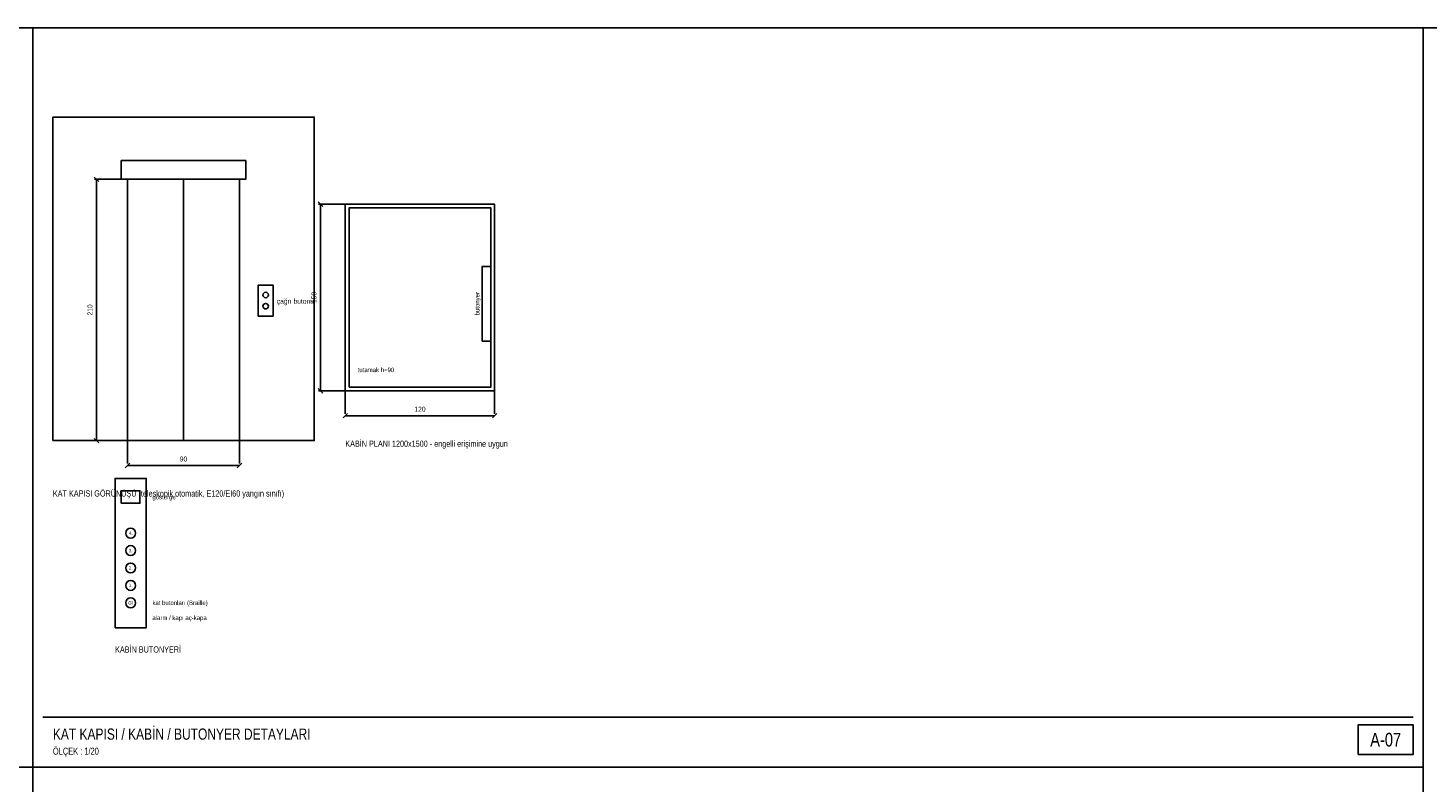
# Model space of a CAD drawing. Header units: centimetres. Extents: x 0 to 13234, y -30 to 2970.
# Tile 15 of 29: x 5914 to 8726, y 1455 to 2970. Entities that reach past the tile are written whole.
import ezdxf
from ezdxf.enums import TextEntityAlignment as Align

# ---------------------------------------------------------------- set-up
doc = ezdxf.new("R2010")
doc.units = ezdxf.units.CM
for name, color, linetype in [('ASN-ANTET', 4, 'Continuous'), ('ASN-BASLIK', 5, 'Continuous'), ('ASN-CERCEVE', 7, 'Continuous'), ('ASN-DUVAR', 7, 'Continuous'), ('ASN-KABIN', 5, 'Continuous'), ('ASN-KAPI', 3, 'Continuous'), ('ASN-OLCU', 3, 'Continuous'), ('ASN-YAZI', 4, 'Continuous')]:
    doc.layers.add(name, color=color, linetype=linetype)

msp = doc.modelspace()

# ---------------------------------------------------------------- linework, layer by layer
at = {"layer": 'ASN-ANTET'}
msp.add_line((5943.6, 1585), (8696.1, 1585), dxfattribs=at)
msp.add_lwpolyline([(8586.1, 1510), (8696.1, 1510), (8696.1, 1570), (8586.1, 1570)], close=True, dxfattribs=at)
at = {"layer": 'ASN-CERCEVE'}
for p, q in [((5923.6, 0), (5923.6, 2970)), ((8716.1, 0), (8716.1, 2970)), ((4184.4, 1485), (5923.6, 1485)), ((5923.6, 1485), (8716.1, 1485))]:
    msp.add_line(p, q, dxfattribs=at)
for points in [[(0, 0), (13233.7, 0), (13233.7, 2970), (0, 2970)], [(100, 0), (13208.7, 0), (13208.7, 2970), (100, 2970)]]:
    msp.add_lwpolyline(points, close=True, dxfattribs=at)
at = {"layer": 'ASN-DUVAR'}
msp.add_lwpolyline([(5963.6, 2141), (6488.6, 2141), (6488.6, 2791), (5963.6, 2791)], close=True, dxfattribs=at)
at = {"layer": 'ASN-KABIN'}
msp.add_line((6558.6, 2466), (6558.6, 2466), dxfattribs=at)
for points in [[(6551.1, 2241), (6851.1, 2241), (6851.1, 2616), (6551.1, 2616)], [(6558.6, 2248.5), (6843.6, 2248.5), (6843.6, 2608.5), (6558.6, 2608.5)], [(6826.1, 2341), (6843.6, 2341), (6843.6, 2491), (6826.1, 2491)], [(6088.6, 1765), (6151.1, 1765), (6151.1, 2065), (6088.6, 2065)], [(6101.1, 2015), (6138.6, 2015), (6138.6, 2040), (6101.1, 2040)]]:
    msp.add_lwpolyline(points, close=True, dxfattribs=at)
for centre in [(6119.9, 1955), (6119.9, 1920), (6119.9, 1885), (6119.9, 1850), (6119.9, 1815)]:
    msp.add_circle(centre, 10, dxfattribs=at)
at = {"layer": 'ASN-KAPI'}
for p, q in [((6226.1, 2141), (6226.1, 2666)), ((6588.6, 2616), (6813.6, 2616))]:
    msp.add_line(p, q, dxfattribs=at)
for points in [[(6101.1, 2666), (6351.1, 2666), (6351.1, 2703.5), (6101.1, 2703.5)], [(6113.6, 2141), (6338.6, 2141), (6338.6, 2666), (6113.6, 2666)], [(6376.1, 2391), (6406.1, 2391), (6406.1, 2453.5), (6376.1, 2453.5)]]:
    msp.add_lwpolyline(points, close=True, dxfattribs=at)
for centre in [(6391.1, 2433.5), (6391.1, 2411)]:
    msp.add_circle(centre, 5.5, dxfattribs=at)
at = {"layer": 'ASN-OLCU'}
for p, q in [((6055.6, 2661.5), (6046.6, 2670.5)), ((6113.6, 2666), (6047.1, 2666)), ((6051.1, 2141), (6051.1, 2666)), ((6505.6, 2611.5), (6496.6, 2620.5)), ((6551.1, 2616), (6497.1, 2616)), ((6501.1, 2241), (6501.1, 2616)), ((6505.6, 2236.5), (6496.6, 2245.5)), ((6551.1, 2241), (6497.1, 2241)), ((6551.1, 2241), (6551.1, 2195)), ((6851.1, 2241), (6851.1, 2195)), ((6546.6, 2186.5), (6555.6, 2195.5)), ((6846.6, 2186.5), (6855.6, 2195.5)), ((6551.1, 2191), (6851.1, 2191)), ((6055.6, 2136.5), (6046.6, 2145.5)), ((6113.6, 2141), (6047.1, 2141)), ((6113.6, 2141), (6113.6, 2095)), ((6338.6, 2141), (6338.6, 2095)), ((6109.1, 2086.5), (6118.1, 2095.5)), ((6113.6, 2091), (6338.6, 2091)), ((6334.1, 2086.5), (6343.1, 2095.5))]:
    msp.add_line(p, q, dxfattribs=at)

# ---------------------------------------------------------------- texts
at = {"layer": 'ASN-ANTET', "width": 0.8}
msp.add_text('A-07', height=27.5, dxfattribs=at).set_placement((8641.1, 1540), align=Align.MIDDLE_CENTER)
msp.add_text('ÖLÇEK : 1/20', height=14, dxfattribs=at).set_placement((5963.6, 1510))
at = {"layer": 'ASN-BASLIK', "width": 0.8}
for s, height, p in [('KABİN PLANI 1200x1500 - engelli erişimine uygun', 12.5, (6551.1, 2128.5)), ('KAT KAPISI GÖRÜNÜŞÜ (teleskopik otomatik, E120/EI60 yangın sınıfı)', 12.5, (5963.6, 2028.5)), ('KABİN BUTONYERİ', 12.5, (6088.6, 1715)), ('KAT KAPISI / KABİN / BUTONYER DETAYLARI', 22.5, (5963.6, 1540))]:
    msp.add_text(s, height=height, dxfattribs=at).set_placement(p)
at = {"layer": 'ASN-OLCU', "width": 0.8}
for s, p in [('150', (6496.1, 2428.5)), ('210', (6046.1, 2403.5))]:
    msp.add_text(s, height=10, rotation=90, dxfattribs=at).set_placement(p, align=Align.BOTTOM_CENTER)
for s, p in [('120', (6701.1, 2196)), ('90', (6226.1, 2096))]:
    msp.add_text(s, height=10, dxfattribs=at).set_placement(p, align=Align.BOTTOM_CENTER)
at = {"layer": 'ASN-YAZI', "width": 0.8}
for s, height, p in [('çağrı butonu', 10, (6413.6, 2421)), ('gösterge', 9, (6163.6, 2027.5)), ('kat butonları (Braille)', 9, (6163.6, 1815)), ('alarm / kapı aç-kapa', 9, (6163.6, 1785))]:
    msp.add_text(s, height=height, dxfattribs=at).set_placement(p, align=Align.MIDDLE_LEFT)
msp.add_text('butonyer', height=9, rotation=90, dxfattribs=at).set_placement((6816.1, 2416), align=Align.MIDDLE_CENTER)
msp.add_text('tutamak h=90', height=9, dxfattribs=at).set_placement((6576.1, 2278.5))
for s, p in [('4.', (6119.9, 1955)), ('3.', (6119.9, 1920)), ('2.', (6119.9, 1885)), ('1.', (6119.9, 1850)), ('Gİ', (6119.9, 1815))]:
    msp.add_text(s, height=7, dxfattribs=at).set_placement(p, align=Align.MIDDLE_CENTER)

doc.saveas('drawing.dxf')
